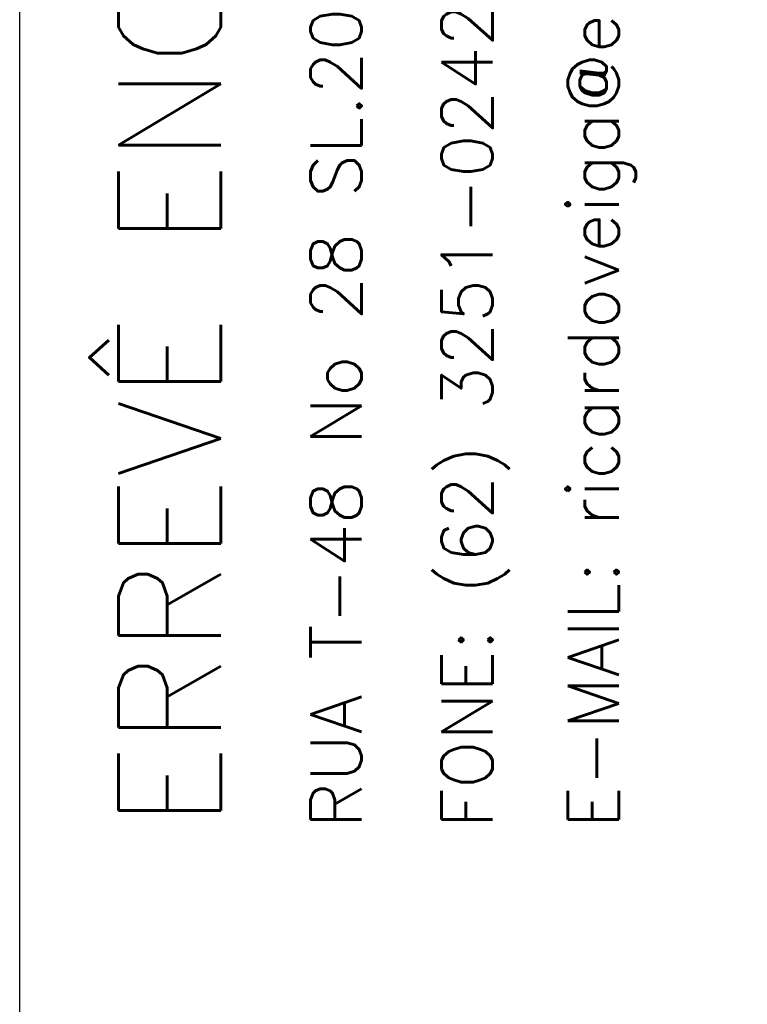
# Model space of a CAD drawing. Extents: x 0 to 116, y 0 to 84.
# Tile 11 of 22: x 99 to 101.14, y 2.91 to 5.8. Entities that reach past the tile are written whole.
import ezdxf

# ---------------------------------------------------------------- set-up
doc = ezdxf.new("R2010")
doc.units = 0
for name, color, linetype in [('1', 7, 'CONTINUOUS'), ('4', 4, 'CONTINUOUS'), ('8', 8, 'CONTINUOUS')]:
    doc.layers.add(name, color=color, linetype=linetype)
doc.styles.get("Standard").update_dxf_attribs({"font": 'ROMANS.SHX'})

msp = doc.modelspace()

# ---------------------------------------------------------------- linework, layer by layer
at = {"layer": '8', "linetype": 'CONTINUOUS'}
msp.add_lwpolyline([(99, 1), (99, 11.000112), (115, 11.000112)], dxfattribs=at)

# ---------------------------------------------------------------- texts
at = {"layer": '1', "linetype": 'CONTINUOUS'}
for s, rotation, p in [('RUA T-48 No 28 SL.201 ED.P.PERILLO, S.OESTE', -270, (100.004333, 3.425163)), ('FONE: (62) 3251-0242 / (62) 9980-9190', 90, (100.389006, 3.425133)), ('E-MAIL: ricardoveiga@erreve.eng.br', 90, (100.759447, 3.425133))]:
    msp.add_text(s, height=0.15, rotation=rotation, dxfattribs=at).set_placement(p)
at = {"layer": '4', "linetype": 'CONTINUOUS'}
msp.add_text('ERREVÊ ENGENHARIA LTDA', height=0.3, rotation=90, dxfattribs=at).set_placement((99.590362, 3.42547))

doc.saveas('drawing.dxf')
